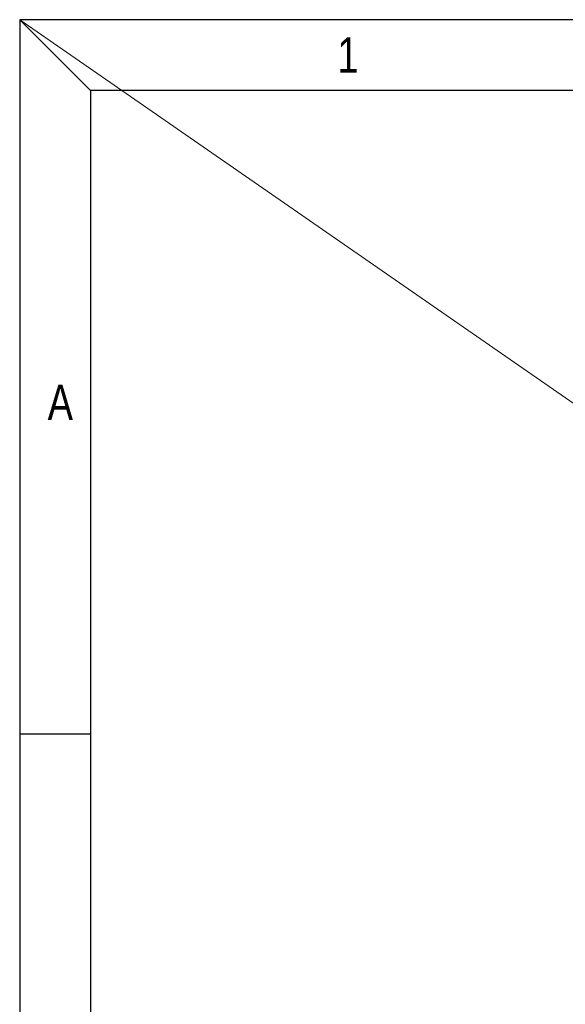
# Model space of a CAD drawing. Extents: x 695 to 3294, y -288 to 575.
# Tile 7 of 83: x 695 to 862, y 273 to 575. Entities that reach past the tile are written whole.
import ezdxf

# ---------------------------------------------------------------- set-up
doc = ezdxf.new("R2010")
doc.units = 0
doc.header["$LTSCALE"] = 16.335
for name, color, linetype, lineweight in [('dim', 3, 'CONTINUOUS', 13), ('粗实线', 7, 'CONTINUOUS', 40), ('细实线', 7, 'CONTINUOUS', 15)]:
    doc.layers.add(name, color=color, linetype=linetype, lineweight=lineweight)
doc.styles.get("Standard").update_dxf_attribs({"font": 'txt', "width": 0.8})

msp = doc.modelspace()

# ---------------------------------------------------------------- linework, layer by layer
at = {"layer": 'dim'}
msp.add_line((694.682, 574.553), (1938.725, -288.433), dxfattribs=at)
at = {"layer": '粗实线', "color": 6, "lineweight": 30}
for p, q in [((1938.725, 574.553), (694.682, 574.553)), ((694.682, 574.553), (694.682, -288.433)), ((1917.042, 552.87), (716.365, 552.87)), ((716.365, 552.87), (716.365, -266.75)), ((694.682, 355.554), (716.365, 355.554))]:
    msp.add_line(p, q, dxfattribs=at)
at = {"layer": '细实线', "color": 6, "lineweight": 30}
msp.add_line((716.365, 552.87), (694.682, 574.553), dxfattribs=at)

# ---------------------------------------------------------------- texts
at = {"layer": '粗实线', "color": 6, "lineweight": 30, "ltscale": 0.5, "char_height": 10.842, "width": 208.15725, "attachment_point": 1}
for s, insert in [('1', (791.974, 569.132)), ('A', (703.248, 462.677))]:
    msp.add_mtext(s, dxfattribs=dict(at, insert=insert))

doc.saveas('drawing.dxf')
